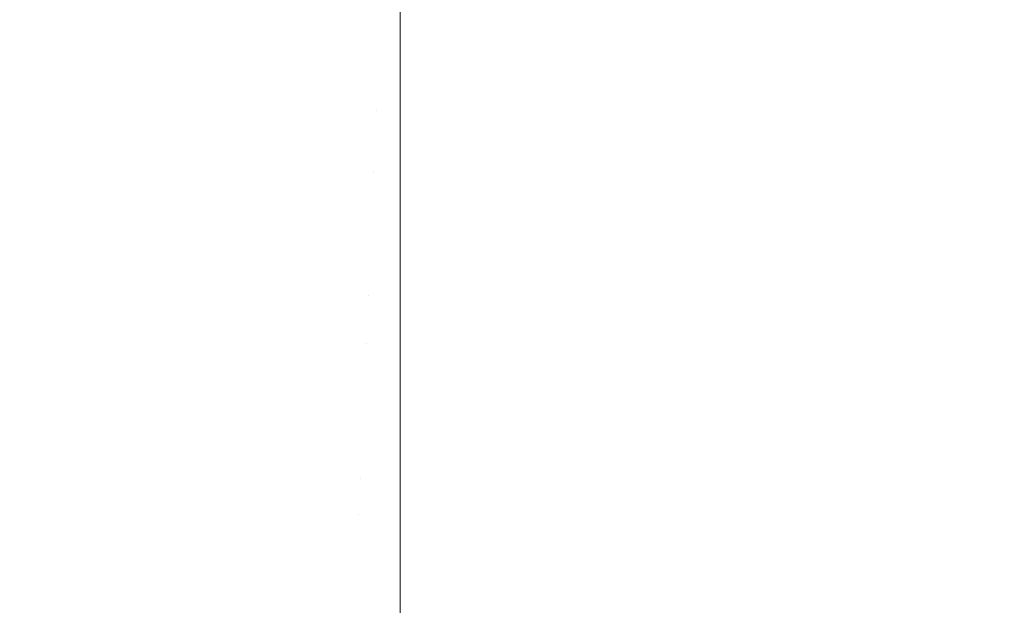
# Model space of a CAD drawing. Header units: centimetres. Extents: x -25.9 to 27.4, y -25.9 to -24.1.
# Tile 14 of 200: x -25.8373 to -25.8147, y -25.7839 to -25.7704. Entities that reach past the tile are written whole.
import ezdxf

# ---------------------------------------------------------------- set-up
doc = ezdxf.new("R2010")
doc.units = ezdxf.units.CM
doc.header["$LTSCALE"] = 2.54
doc.layers.add('Lucido design-1', color=7, linetype='Continuous')

# ---------------------------------------------------------------- blocks, each defined once
blk = doc.blocks.new('Gruppo-4-1')
at = {"color": 7, "linetype": 'Continuous', "lineweight": 9}
for points, invisible_edges in [([(-25.832978, -25.766932, 708.42037), (-25.833276, -25.766733, 708.42037), (-25.835736, -25.770247, 708.419923), (-25.835282, -25.77055, 708.419923)], 15), ([(-25.832671, -25.767118, 708.42037), (-25.832978, -25.766932, 708.42037), (-25.835282, -25.77055, 708.419923), (-25.834816, -25.770833, 708.419923)], 15), ([(-25.832357, -25.767291, 708.42037), (-25.832671, -25.767118, 708.42037), (-25.834816, -25.770833, 708.419923), (-25.834337, -25.771096, 708.419923)], 15), ([(-25.832035, -25.767449, 708.42037), (-25.832357, -25.767291, 708.42037), (-25.834337, -25.771096, 708.419923), (-25.833848, -25.771337, 708.419923)], 15), ([(-25.837509, -25.770663, 707.621682), (-25.837965, -25.770262, 707.621682), (-25.83528, -25.767332, 707.621204), (-25.834954, -25.767618, 707.621204)], 15), ([(-25.831707, -25.767594, 708.42037), (-25.832035, -25.767449, 708.42037), (-25.833848, -25.771337, 708.419923), (-25.833348, -25.771557, 708.419923)], 15), ([(-25.837035, -25.771043, 707.621682), (-25.837509, -25.770663, 707.621682), (-25.834954, -25.767618, 707.621204), (-25.834616, -25.76789, 707.621204)], 15), ([(-25.831373, -25.767724, 708.42037), (-25.831707, -25.767594, 708.42037), (-25.833348, -25.771557, 708.419923), (-25.83284, -25.771755, 708.419923)], 15), ([(-25.831033, -25.767839, 708.42037), (-25.831373, -25.767724, 708.42037), (-25.83284, -25.771755, 708.419923), (-25.832323, -25.77193, 708.419923)], 15), ([(-25.836545, -25.771402, 707.621682), (-25.837035, -25.771043, 707.621682), (-25.834616, -25.76789, 707.621204), (-25.834266, -25.768147, 707.621204)], 15), ([(-25.830689, -25.767939, 708.42037), (-25.831033, -25.767839, 708.42037), (-25.832323, -25.77193, 708.419923), (-25.831799, -25.772083, 708.419923)], 15), ([(-25.83034, -25.768025, 708.42037), (-25.830689, -25.767939, 708.42037), (-25.831799, -25.772083, 708.419923), (-25.831269, -25.772212, 708.419923)], 15), ([(-25.83604, -25.771739, 707.621682), (-25.836545, -25.771402, 707.621682), (-25.834266, -25.768147, 707.621204), (-25.833905, -25.768388, 707.621204)], 15), ([(-25.829989, -25.768095, 708.42037), (-25.83034, -25.768025, 708.42037), (-25.831269, -25.772212, 708.419923), (-25.830734, -25.772319, 708.419923)], 15), ([(-25.829634, -25.768149, 708.42037), (-25.829989, -25.768095, 708.42037), (-25.830734, -25.772319, 708.419923), (-25.830194, -25.772402, 708.419923)], 15), ([(-25.829278, -25.768188, 708.42037), (-25.829634, -25.768149, 708.42037), (-25.830194, -25.772402, 708.419923), (-25.829652, -25.772461, 708.419923)], 15), ([(-25.82892, -25.768212, 708.42037), (-25.829278, -25.768188, 708.42037), (-25.829652, -25.772461, 708.419923), (-25.829107, -25.772497, 708.419923)], 15), ([(-25.835521, -25.772054, 707.621682), (-25.83604, -25.771739, 707.621682), (-25.833905, -25.768388, 707.621204), (-25.833534, -25.768613, 707.621204)], 15), ([(-25.82892, -25.768212, 708.42037), (-25.829107, -25.772497, 708.419923), (-25.828561, -25.772509, 708.419923), (-25.828561, -25.768715, 708.420318)], 11), ([(-25.834989, -25.772347, 707.621682), (-25.835521, -25.772054, 707.621682), (-25.833534, -25.768613, 707.621204), (-25.833154, -25.768821, 707.621204)], 15), ([(-25.837012, -25.769223, 708.419923), (-25.837407, -25.768845, 708.419923), (-25.840418, -25.771857, 708.419293), (-25.83989, -25.772363, 708.419293)], 15), ([(-25.834444, -25.772615, 707.621682), (-25.834989, -25.772347, 707.621682), (-25.833154, -25.768821, 707.621204), (-25.832764, -25.769013, 707.621204)], 15), ([(27.271439, -25.772509, 708.419923), (27.271439, -25.768715, 708.420318), (-25.828561, -25.768715, 708.420318), (-25.828561, -25.772509, 708.419923)], 10), ([(-25.833888, -25.77286, 707.621682), (-25.834444, -25.772615, 707.621682), (-25.832764, -25.769013, 707.621204), (-25.832367, -25.769188, 707.621204)], 15), ([(-25.836602, -25.769582, 708.419923), (-25.837012, -25.769223, 708.419923), (-25.83989, -25.772363, 708.419293), (-25.83934, -25.772845, 708.419293)], 15), ([(-25.833322, -25.77308, 707.621682), (-25.833888, -25.77286, 707.621682), (-25.832367, -25.769188, 707.621204), (-25.831963, -25.769345, 707.621204)], 15), ([(-25.832747, -25.773275, 707.621682), (-25.833322, -25.77308, 707.621682), (-25.831963, -25.769345, 707.621204), (-25.831552, -25.769485, 707.621204)], 15), ([(-25.832164, -25.773445, 707.621682), (-25.832747, -25.773275, 707.621682), (-25.831552, -25.769485, 707.621204), (-25.831135, -25.769606, 707.621204)], 15), ([(-25.836176, -25.769924, 708.419923), (-25.836602, -25.769582, 708.419923), (-25.83934, -25.772845, 708.419293), (-25.838769, -25.773303, 708.419293)], 15), ([(-25.831574, -25.773589, 707.621682), (-25.832164, -25.773445, 707.621682), (-25.831135, -25.769606, 707.621204), (-25.830714, -25.769709, 707.621204)], 15), ([(-25.830978, -25.773708, 707.621682), (-25.831574, -25.773589, 707.621682), (-25.830714, -25.769709, 707.621204), (-25.830288, -25.769794, 707.621204)], 15), ([(-25.835736, -25.770247, 708.419923), (-25.836176, -25.769924, 708.419923), (-25.838769, -25.773303, 708.419293), (-25.838179, -25.773736, 708.419293)], 15), ([(-25.830378, -25.7738, 707.621682), (-25.830978, -25.773708, 707.621682), (-25.830288, -25.769794, 707.621204), (-25.82986, -25.76986, 707.621204)], 15), ([(-25.829775, -25.773866, 707.621682), (-25.830378, -25.7738, 707.621682), (-25.82986, -25.76986, 707.621204), (-25.829428, -25.769907, 707.621204)], 15), ([(-25.829169, -25.773906, 707.621682), (-25.829775, -25.773866, 707.621682), (-25.829428, -25.769907, 707.621204), (-25.828995, -25.769936, 707.621204)], 15), ([(-25.829169, -25.773906, 707.621682), (-25.828995, -25.769936, 707.621204), (-25.828561, -25.769945, 707.621204), (-25.828561, -25.773051, 707.621578)], 11), ([(27.271439, -25.769945, 707.621204), (27.271439, -25.773051, 707.621578), (-25.828561, -25.773051, 707.621578), (-25.828561, -25.769945, 707.621204)], 10), ([(-25.835282, -25.77055, 708.419923), (-25.835736, -25.770247, 708.419923), (-25.838179, -25.773736, 708.419293), (-25.837571, -25.774142, 708.419293)], 15), ([(-25.839444, -25.774182, 707.622319), (-25.840052, -25.773694, 707.622319), (-25.837509, -25.770663, 707.621682), (-25.837035, -25.771043, 707.621682)], 15), ([(-25.834816, -25.770833, 708.419923), (-25.835282, -25.77055, 708.419923), (-25.837571, -25.774142, 708.419293), (-25.836945, -25.774521, 708.419293)], 15), ([(-25.834337, -25.771096, 708.419923), (-25.834816, -25.770833, 708.419923), (-25.836945, -25.774521, 708.419293), (-25.836304, -25.774873, 708.419293)], 15), ([(-25.838815, -25.774644, 707.622319), (-25.839444, -25.774182, 707.622319), (-25.837035, -25.771043, 707.621682), (-25.836545, -25.771402, 707.621682)], 15), ([(-25.833848, -25.771337, 708.419923), (-25.834337, -25.771096, 708.419923), (-25.836304, -25.774873, 708.419293), (-25.835648, -25.775197, 708.419293)], 15), ([(-25.833348, -25.771557, 708.419923), (-25.833848, -25.771337, 708.419923), (-25.835648, -25.775197, 708.419293), (-25.834978, -25.775492, 708.419293)], 15), ([(-25.838166, -25.775077, 707.622319), (-25.838815, -25.774644, 707.622319), (-25.836545, -25.771402, 707.621682), (-25.83604, -25.771739, 707.621682)], 15), ([(-25.83284, -25.771755, 708.419923), (-25.833348, -25.771557, 708.419923), (-25.834978, -25.775492, 708.419293), (-25.834296, -25.775757, 708.419293)], 15), ([(-25.8375, -25.775482, 707.622319), (-25.838166, -25.775077, 707.622319), (-25.83604, -25.771739, 707.621682), (-25.835521, -25.772054, 707.621682)], 15), ([(-25.832323, -25.77193, 708.419923), (-25.83284, -25.771755, 708.419923), (-25.834296, -25.775757, 708.419293), (-25.833604, -25.775992, 708.419293)], 15), ([(-25.836816, -25.775857, 707.622319), (-25.8375, -25.775482, 707.622319), (-25.835521, -25.772054, 707.621682), (-25.834989, -25.772347, 707.621682)], 15), ([(-25.831799, -25.772083, 708.419923), (-25.832323, -25.77193, 708.419923), (-25.833604, -25.775992, 708.419293), (-25.832901, -25.776197, 708.419293)], 15), ([(-25.831269, -25.772212, 708.419923), (-25.831799, -25.772083, 708.419923), (-25.832901, -25.776197, 708.419293), (-25.832191, -25.776371, 708.419293)], 15), ([(-25.830734, -25.772319, 708.419923), (-25.831269, -25.772212, 708.419923), (-25.832191, -25.776371, 708.419293), (-25.831473, -25.776513, 708.419293)], 15), ([(-25.836116, -25.776202, 707.622319), (-25.836816, -25.775857, 707.622319), (-25.834989, -25.772347, 707.621682), (-25.834444, -25.772615, 707.621682)], 15), ([(-25.830194, -25.772402, 708.419923), (-25.830734, -25.772319, 708.419923), (-25.831473, -25.776513, 708.419293), (-25.83075, -25.776625, 708.419293)], 15), ([(-25.829652, -25.772461, 708.419923), (-25.830194, -25.772402, 708.419923), (-25.83075, -25.776625, 708.419293), (-25.830023, -25.776704, 708.419293)], 15), ([(-25.829107, -25.772497, 708.419923), (-25.829652, -25.772461, 708.419923), (-25.830023, -25.776704, 708.419293), (-25.829293, -25.776752, 708.419293)], 15), ([(-25.829107, -25.772497, 708.419923), (-25.829293, -25.776752, 708.419293), (-25.828561, -25.776768, 708.419293), (-25.828561, -25.773051, 708.419843)], 11), ([(-25.828561, -25.773051, 708.419843), (-25.828561, -25.772509, 708.419923), (-25.829107, -25.772497, 708.419923)], 10), ([(-25.828561, -25.772509, 708.419923), (-25.828561, -25.773051, 708.419843), (27.271439, -25.773051, 708.419843), (27.271439, -25.772509, 708.419923)], 10), ([(-25.835402, -25.776516, 707.622319), (-25.836116, -25.776202, 707.622319), (-25.834444, -25.772615, 707.621682), (-25.833888, -25.77286, 707.621682)], 15), ([(-25.834676, -25.776798, 707.622319), (-25.835402, -25.776516, 707.622319), (-25.833888, -25.77286, 707.621682), (-25.833322, -25.77308, 707.621682)], 15), ([(-25.833937, -25.777049, 707.622319), (-25.834676, -25.776798, 707.622319), (-25.833322, -25.77308, 707.621682), (-25.832747, -25.773275, 707.621682)], 15), ([(-25.828561, -25.773051, 707.621578), (-25.828561, -25.773919, 707.621682), (-25.829169, -25.773906, 707.621682)], 10), ([(27.271439, -25.776768, 708.419293), (27.271439, -25.773051, 708.419843), (-25.828561, -25.773051, 708.419843), (-25.828561, -25.776768, 708.419293)], 10), ([(-25.828561, -25.773919, 707.621682), (-25.828561, -25.773051, 707.621578), (27.271439, -25.773051, 707.621578), (27.271439, -25.773919, 707.621682)], 10), ([(-25.833188, -25.777267, 707.622319), (-25.833937, -25.777049, 707.622319), (-25.832747, -25.773275, 707.621682), (-25.832164, -25.773445, 707.621682)], 15), ([(-25.832431, -25.777453, 707.622319), (-25.833188, -25.777267, 707.622319), (-25.832164, -25.773445, 707.621682), (-25.831574, -25.773589, 707.621682)], 15), ([(-25.831666, -25.777605, 707.622319), (-25.832431, -25.777453, 707.622319), (-25.831574, -25.773589, 707.621682), (-25.830978, -25.773708, 707.621682)], 15), ([(-25.830895, -25.777724, 707.622319), (-25.831666, -25.777605, 707.622319), (-25.830978, -25.773708, 707.621682), (-25.830378, -25.7738, 707.621682)], 15), ([(-25.830119, -25.777808, 707.622319), (-25.830895, -25.777724, 707.622319), (-25.830378, -25.7738, 707.621682), (-25.829775, -25.773866, 707.621682)], 15), ([(-25.829341, -25.777859, 707.622319), (-25.830119, -25.777808, 707.622319), (-25.829775, -25.773866, 707.621682), (-25.829169, -25.773906, 707.621682)], 15), ([(-25.829341, -25.777859, 707.622319), (-25.829169, -25.773906, 707.621682), (-25.828561, -25.773919, 707.621682), (-25.828561, -25.777363, 707.622237)], 11), ([(27.271439, -25.773919, 707.621682), (27.271439, -25.777363, 707.622237), (-25.828561, -25.777363, 707.622237), (-25.828561, -25.773919, 707.621682)], 10), ([(-25.836945, -25.774521, 708.419293), (-25.837571, -25.774142, 708.419293), (-25.839839, -25.777702, 708.418481), (-25.839056, -25.778177, 708.418481)], 15), ([(-25.836304, -25.774873, 708.419293), (-25.836945, -25.774521, 708.419293), (-25.839056, -25.778177, 708.418481), (-25.838253, -25.778617, 708.418481)], 15), ([(-25.835648, -25.775197, 708.419293), (-25.836304, -25.774873, 708.419293), (-25.838253, -25.778617, 708.418481), (-25.837432, -25.779022, 708.418481)], 15), ([(-25.834978, -25.775492, 708.419293), (-25.835648, -25.775197, 708.419293), (-25.837432, -25.779022, 708.418481), (-25.836593, -25.779391, 708.418481)], 15), ([(-25.838632, -25.779346, 707.623116), (-25.839466, -25.778888, 707.623116), (-25.8375, -25.775482, 707.622319), (-25.836816, -25.775857, 707.622319)], 15), ([(-25.834296, -25.775757, 708.419293), (-25.834978, -25.775492, 708.419293), (-25.836593, -25.779391, 708.418481), (-25.83574, -25.779723, 708.418481)], 15), ([(-25.837779, -25.779767, 707.623116), (-25.838632, -25.779346, 707.623116), (-25.836816, -25.775857, 707.622319), (-25.836116, -25.776202, 707.622319)], 15), ([(-25.833604, -25.775992, 708.419293), (-25.834296, -25.775757, 708.419293), (-25.83574, -25.779723, 708.418481), (-25.834873, -25.780017, 708.418481)], 15), ([(-25.832901, -25.776197, 708.419293), (-25.833604, -25.775992, 708.419293), (-25.834873, -25.780017, 708.418481), (-25.833994, -25.780274, 708.418481)], 15), ([(-25.836908, -25.78015, 707.623116), (-25.837779, -25.779767, 707.623116), (-25.836116, -25.776202, 707.622319), (-25.835402, -25.776516, 707.622319)], 15), ([(-25.832191, -25.776371, 708.419293), (-25.832901, -25.776197, 708.419293), (-25.833994, -25.780274, 708.418481), (-25.833104, -25.780491, 708.418481)], 15), ([(-25.836021, -25.780495, 707.623116), (-25.836908, -25.78015, 707.623116), (-25.835402, -25.776516, 707.622319), (-25.834676, -25.776798, 707.622319)], 15), ([(-25.831473, -25.776513, 708.419293), (-25.832191, -25.776371, 708.419293), (-25.833104, -25.780491, 708.418481), (-25.832206, -25.78067, 708.418481)], 15), ([(-25.83075, -25.776625, 708.419293), (-25.831473, -25.776513, 708.419293), (-25.832206, -25.78067, 708.418481), (-25.831301, -25.780809, 708.418481)], 15), ([(-25.83512, -25.780801, 707.623116), (-25.836021, -25.780495, 707.623116), (-25.834676, -25.776798, 707.622319), (-25.833937, -25.777049, 707.622319)], 15), ([(-25.830023, -25.776704, 708.419293), (-25.83075, -25.776625, 708.419293), (-25.831301, -25.780809, 708.418481), (-25.830391, -25.780909, 708.418481)], 15), ([(-25.829293, -25.776752, 708.419293), (-25.830023, -25.776704, 708.419293), (-25.830391, -25.780909, 708.418481), (-25.829477, -25.780969, 708.418481)], 15), ([(-25.829293, -25.776752, 708.419293), (-25.829477, -25.780969, 708.418481), (-25.828561, -25.780989, 708.418481), (-25.828561, -25.777363, 708.419178)], 11), ([(-25.828561, -25.777363, 708.419178), (-25.828561, -25.776768, 708.419293), (-25.829293, -25.776752, 708.419293)], 10), ([(-25.828561, -25.776768, 708.419293), (-25.828561, -25.777363, 708.419178), (27.271439, -25.777363, 708.419178), (27.271439, -25.776768, 708.419293)], 10), ([(-25.834206, -25.781067, 707.623116), (-25.83512, -25.780801, 707.623116), (-25.833937, -25.777049, 707.622319), (-25.833188, -25.777267, 707.622319)], 15), ([(-25.833282, -25.781293, 707.623116), (-25.834206, -25.781067, 707.623116), (-25.833188, -25.777267, 707.622319), (-25.832431, -25.777453, 707.622319)], 15), ([(-25.832349, -25.781479, 707.623116), (-25.833282, -25.781293, 707.623116), (-25.832431, -25.777453, 707.622319), (-25.831666, -25.777605, 707.622319)], 15), ([(-25.828561, -25.777363, 707.622237), (-25.828561, -25.777877, 707.622319), (-25.829341, -25.777859, 707.622319)], 10), ([(27.271439, -25.780989, 708.418481), (27.271439, -25.777363, 708.419178), (-25.828561, -25.777363, 708.419178), (-25.828561, -25.780989, 708.418481)], 10), ([(-25.828561, -25.777877, 707.622319), (-25.828561, -25.777363, 707.622237), (27.271439, -25.777363, 707.622237), (27.271439, -25.777877, 707.622319)], 10), ([(-25.831408, -25.781623, 707.623116), (-25.832349, -25.781479, 707.623116), (-25.831666, -25.777605, 707.622319), (-25.830895, -25.777724, 707.622319)], 15), ([(-25.830462, -25.781727, 707.623116), (-25.831408, -25.781623, 707.623116), (-25.830895, -25.777724, 707.622319), (-25.830119, -25.777808, 707.622319)], 15), ([(-25.829513, -25.781789, 707.623116), (-25.830462, -25.781727, 707.623116), (-25.830119, -25.777808, 707.622319), (-25.829341, -25.777859, 707.622319)], 15), ([(-25.829513, -25.781789, 707.623116), (-25.829341, -25.777859, 707.622319), (-25.828561, -25.777877, 707.622319), (-25.828561, -25.781643, 707.623082)], 11), ([(27.271439, -25.777877, 707.622319), (27.271439, -25.781643, 707.623082), (-25.828561, -25.781643, 707.623082), (-25.828561, -25.777877, 707.622319)], 10), ([(-25.836593, -25.779391, 708.418481), (-25.837432, -25.779022, 708.418481), (-25.839196, -25.782806, 708.41749), (-25.838191, -25.783249, 708.41749)], 15), ([(-25.83574, -25.779723, 708.418481), (-25.836593, -25.779391, 708.418481), (-25.838191, -25.783249, 708.41749), (-25.837168, -25.783647, 708.41749)], 15), ([(-25.834873, -25.780017, 708.418481), (-25.83574, -25.779723, 708.418481), (-25.837168, -25.783647, 708.41749), (-25.836128, -25.783999, 708.41749)], 15), ([(-25.838402, -25.783756, 707.624071), (-25.839428, -25.783304, 707.624071), (-25.837779, -25.779767, 707.623116), (-25.836908, -25.78015, 707.623116)], 15), ([(-25.837356, -25.784163, 707.624071), (-25.838402, -25.783756, 707.624071), (-25.836908, -25.78015, 707.623116), (-25.836021, -25.780495, 707.623116)], 15), ([(-25.833994, -25.780274, 708.418481), (-25.834873, -25.780017, 708.418481), (-25.836128, -25.783999, 708.41749), (-25.835074, -25.784307, 708.41749)], 15), ([(-25.833104, -25.780491, 708.418481), (-25.833994, -25.780274, 708.418481), (-25.835074, -25.784307, 708.41749), (-25.834008, -25.784568, 708.41749)], 15), ([(-25.836294, -25.784523, 707.624071), (-25.837356, -25.784163, 707.624071), (-25.836021, -25.780495, 707.623116), (-25.83512, -25.780801, 707.623116)], 15), ([(-25.832206, -25.78067, 708.418481), (-25.833104, -25.780491, 708.418481), (-25.834008, -25.784568, 708.41749), (-25.832931, -25.784782, 708.41749)], 15), ([(-25.831301, -25.780809, 708.418481), (-25.832206, -25.78067, 708.418481), (-25.832931, -25.784782, 708.41749), (-25.831846, -25.784949, 708.41749)], 15), ([(-25.835217, -25.784837, 707.624071), (-25.836294, -25.784523, 707.624071), (-25.83512, -25.780801, 707.623116), (-25.834206, -25.781067, 707.623116)], 15), ([(-25.830391, -25.780909, 708.418481), (-25.831301, -25.780809, 708.418481), (-25.831846, -25.784949, 708.41749), (-25.830755, -25.785068, 708.41749)], 15), ([(-25.834127, -25.785104, 707.624071), (-25.835217, -25.784837, 707.624071), (-25.834206, -25.781067, 707.623116), (-25.833282, -25.781293, 707.623116)], 15), ([(-25.829477, -25.780969, 708.418481), (-25.830391, -25.780909, 708.418481), (-25.830755, -25.785068, 708.41749), (-25.829659, -25.78514, 708.41749)], 15), ([(-25.829477, -25.780969, 708.418481), (-25.829659, -25.78514, 708.41749), (-25.828561, -25.785164, 708.41749), (-25.828561, -25.781641, 708.418326)], 11), ([(-25.828561, -25.781641, 708.418326), (-25.828561, -25.780989, 708.418481), (-25.829477, -25.780969, 708.418481)], 10), ([(-25.828561, -25.780989, 708.418481), (-25.828561, -25.781641, 708.418326), (27.271439, -25.781641, 708.418326), (27.271439, -25.780989, 708.418481)], 10), ([(-25.833027, -25.785323, 707.624071), (-25.834127, -25.785104, 707.624071), (-25.833282, -25.781293, 707.623116), (-25.832349, -25.781479, 707.623116)], 15), ([(-25.831918, -25.785493, 707.624071), (-25.833027, -25.785323, 707.624071), (-25.832349, -25.781479, 707.623116), (-25.831408, -25.781623, 707.623116)], 15), ([(-25.830802, -25.785616, 707.624071), (-25.831918, -25.785493, 707.624071), (-25.831408, -25.781623, 707.623116), (-25.830462, -25.781727, 707.623116)], 15), ([(-25.829683, -25.785689, 707.624071), (-25.830802, -25.785616, 707.624071), (-25.830462, -25.781727, 707.623116), (-25.829513, -25.781789, 707.623116)], 15), ([(-25.828561, -25.785713, 707.624071), (-25.829683, -25.785689, 707.624071), (-25.829513, -25.781789, 707.623116), (-25.828561, -25.78181, 707.623116)], 7), ([(-25.828561, -25.781643, 707.623082), (-25.828561, -25.78181, 707.623116), (-25.829513, -25.781789, 707.623116)], 10), ([(27.271439, -25.785164, 708.41749), (27.271439, -25.781641, 708.418326), (-25.828561, -25.781641, 708.418326), (-25.828561, -25.785164, 708.41749)], 10), ([(-25.828561, -25.78181, 707.623116), (-25.828561, -25.781643, 707.623082), (27.271439, -25.781643, 707.623082), (27.271439, -25.78181, 707.623116)], 10), ([(27.271439, -25.78181, 707.623116), (27.271439, -25.785713, 707.624071), (-25.828561, -25.785713, 707.624071), (-25.828561, -25.78181, 707.623116)], 10), ([(-25.837168, -25.783647, 708.41749), (-25.838191, -25.783249, 708.41749), (-25.839769, -25.787057, 708.416324), (-25.838578, -25.787521, 708.416324)], 15), ([(-25.836128, -25.783999, 708.41749), (-25.837168, -25.783647, 708.41749), (-25.838578, -25.787521, 708.416324), (-25.837368, -25.787931, 708.416324)], 15)]:
    blk.add_3dface(points, dxfattribs=dict(at, invisible_edges=invisible_edges))

msp = doc.modelspace()

# ---------------------------------------------------------------- block references
at = {"layer": 'Lucido design-1', "color": 7}
msp.add_blockref('Gruppo-4-1', (0, 0), dxfattribs=at)

doc.saveas('drawing.dxf')
